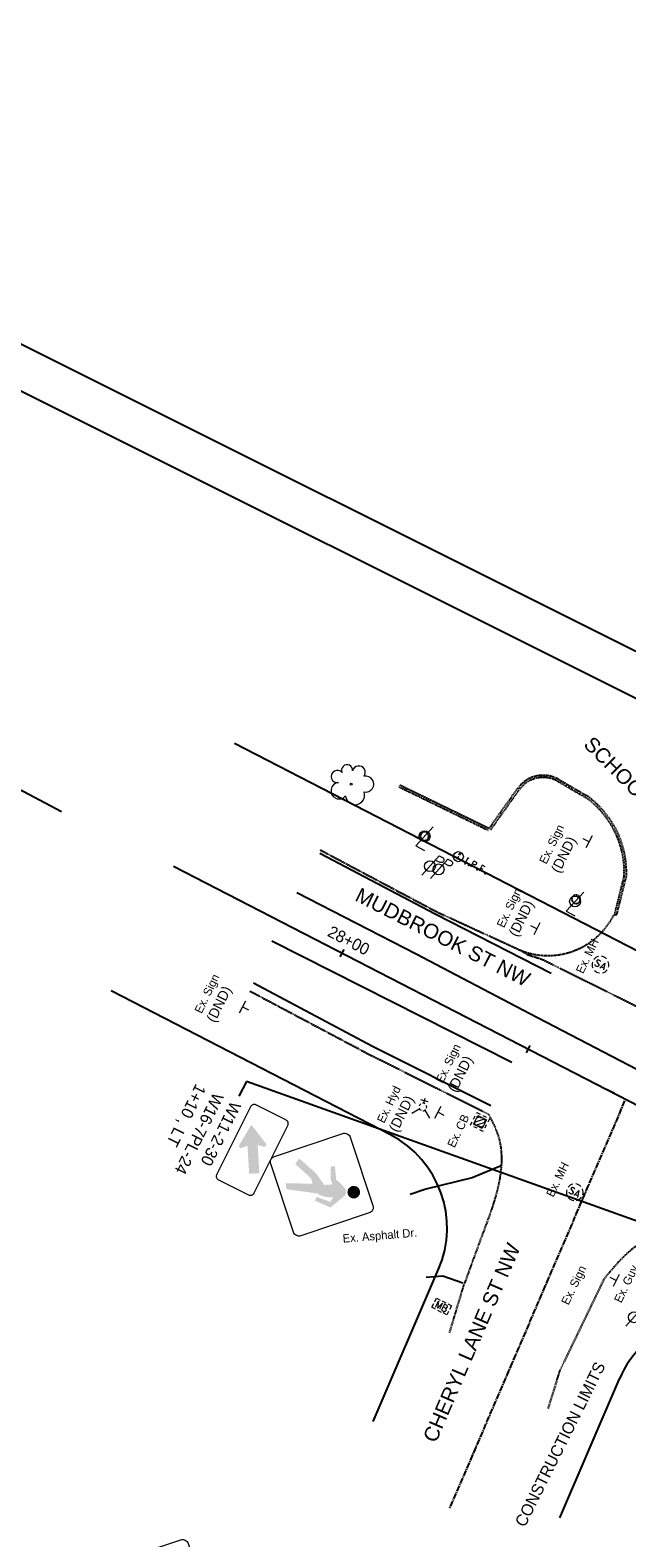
# Model space of a CAD drawing. Header units: feet. Extents: x 2248442 to 2250114, y 437700 to 439537.
# Tile 5 of 10: x 2248883 to 2249025, y 438554 to 438914. Entities that reach past the tile are written whole.
import ezdxf
from ezdxf import colors
from ezdxf.entities.mleader import LeaderData, LeaderLine
from ezdxf.math import Vec2, Vec3

# ---------------------------------------------------------------- set-up
doc = ezdxf.new("R2010")
doc.units = ezdxf.units.FT
doc.header["$MEASUREMENT"] = 0
doc.header["$PDMODE"] = 3
for name, pattern in [('CL', [2, 0.3, -0.15, 1.4, -0.15]), ('DGN Style 3', [0.19312, 0.137943, -0.055177]), ('dsolidcl', [0]), ('OhDOT_USTN1', [0.055, 0.014, -0.041]), ('OhDOT_USTN2', [0.11, 0.069, -0.041]), ('OhDOT_USTN3', [0.22, 0.165, -0.055]), ('REDO_Drainage01', [1.6, 0.85, -0.75]), ('rowex', [0]), ('shrublt', [0])]:
    doc.linetypes.add(name, pattern=pattern)
for name, color, linetype in [('DR_X_Cells', 151, 'OhDOT_USTN2'), ('DV_X_Property_Line', 7, 'Continuous'), ('GE_P_CL', 7, 'CL'), ('GE_P_CL_Text', 7, 'Continuous'), ('LT_X_Foundation', 7, 'OhDOT_USTN1'), ('LT_X_Poles', 2, 'Continuous'), ('PM_P_Crosswalk', 7, 'Continuous'), ('PM_X_CL_Double_Solid', 2, 'dsolidcl'), ('PM_X_Edge_Line', 2, 'Continuous'), ('PV_P_Construction_Limits', 203, 'DGN Style 3'), ('PV_X_Curb', 120, 'OhDOT_USTN1'), ('PV_X_EOP', 7, 'OhDOT_USTN3'), ('PV_X_Text', 7, 'Continuous'), ('RD_X_Cells', 7, 'Continuous'), ('RW_X_CL', 6, 'CL'), ('RW_X_Fee_RW', 6, 'rowex'), ('SH_Border', 7, 'Continuous'), ('SN_P_Signs', 120, 'Continuous'), ('SN_X_Public', 3, 'Continuous'), ('SV_X_Mon_Cells_Found', 7, 'Continuous'), ('TX_P_20', 7, 'Continuous'), ('UT_X_Electric_Cells', 1, 'Continuous'), ('UT_X_Sanitary_Cells', 3, 'Continuous'), ('UT_X_Water_Cells', 133, 'Continuous'), ('VG_X_Cells', 3, 'Continuous'), ('VG_X_Shrub_Line_Lt', 3, 'shrublt')]:
    doc.layers.add(name, color=color, linetype=linetype)
doc.styles.add('OHDOTSymbols', font='arial.ttf')
doc.styles.add('Slanted-Normal', font='font31.shx', dxfattribs={"height": 0.14})
doc.styles.get("Standard").update_dxf_attribs({"font": 'arial.ttf'})
doc.styles.add('Straight-Normal', font='font30.shx', dxfattribs={"height": 0.14})

# ---------------------------------------------------------------- blocks, each defined once
blk = doc.blocks.new('CB22B-X')
at = {"layer": 'Defpoints', "color": 20, "linetype": 'REDO_Drainage01', "lineweight": 0}
blk.add_lwpolyline([(-1, 1), (1, 1), (1, -1), (-1, -1), (-1, 1)], close=True, dxfattribs=at)
at = {"layer": 'DR_X_Cells', "color": 151, "linetype": 'Continuous', "lineweight": 0}
for p, q in [((-1.15, -0.61), (0.61, 1.15)), ((-1.15, 0.52), (-0.52, 1.15)), ((-0.55, -1.15), (1.15, 0.55)), ((0.58, -1.15), (1.15, -0.58))]:
    blk.add_line(p, q, dxfattribs=at)
at = {"layer": 'DR_X_Cells', "color": 151, "linetype": 'REDO_Drainage01', "lineweight": 0}
blk.add_lwpolyline([(-1.67, 1.67), (1.67, 1.67), (1.67, -1.67), (-1.67, -1.67), (-1.67, 1.67)], close=True, dxfattribs=at)
at = {"layer": 'DR_X_Cells', "color": 151, "linetype": 'Continuous', "lineweight": 0, "flags": 128}
blk.add_lwpolyline([(-1.15, 1.15), (1.15, 1.15), (1.15, -1.15), (-1.15, -1.15), (-1.15, 1.15)], close=True, dxfattribs=at)
blk = doc.blocks.new('SMH')
at = {"layer": 'Defpoints', "color": 3, "linetype": 'Continuous', "lineweight": 30}
blk.add_point((0, 0), dxfattribs=at)
at = {"layer": 'UT_X_Sanitary_Cells', "color": 3, "linetype": 'Continuous', "lineweight": 0, "flags": 128}
for points in [[(-0.017, 0.034), (-0.018, 0.036), (-0.02, 0.037), (-0.025, 0.039), (-0.032, 0.04), (-0.037, 0.04), (-0.039, 0.04), (-0.047, 0.038), (-0.054, 0.034), (-0.059, 0.029), (-0.06, 0.024), (-0.06, 0.02), (-0.059, 0.015), (-0.054, 0.011), (-0.019, -0.008), (-0.016, -0.01), (-0.015, -0.013), (-0.013, -0.017), (-0.013, -0.02), (-0.014, -0.024), (-0.015, -0.027), (-0.016, -0.03), (-0.017, -0.032), (-0.019, -0.034), (-0.02, -0.036), (-0.022, -0.037), (-0.025, -0.039), (-0.027, -0.039), (-0.032, -0.04), (-0.041, -0.04), (-0.047, -0.039), (-0.055, -0.034), (-0.06, -0.031)], [(0.01, -0.04), (0.036, 0.04), (0.06, -0.04)], [(0.054, -0.021), (0.017, -0.021)]]:
    blk.add_lwpolyline(points, dxfattribs=at)
at = {"layer": 'UT_X_Sanitary_Cells', "color": 3, "linetype": 'Continuous', "lineweight": 0}
for start, end in [(130.0806, 170.0721), (70.0577, 110.1061), (10.0169, 50.0392), (190.0169, 230.0392), (250.0577, 290.0473), (310.0114, 350.0264)]:
    blk.add_arc((0, 0), 0.1, start, end, dxfattribs=at)
blk = doc.blocks.new('FH')
at = {"layer": 'UT_X_Water_Cells', "color": 133, "linetype": 'Continuous', "lineweight": 0}
for p, q in [((0.06, 0.103), (-0.06, 0.103)), ((0, 0.06), (0, 0.146)), ((-0.042, -0.042), (-0.146, -0.146)), ((0.042, -0.042), (0.146, -0.146))]:
    blk.add_line(p, q, dxfattribs=at)
for start, end in [(140.021, 184.0629), (68.1395, 112.038), (356.0165, 39.9889), (211.8788, 255.8479), (283.8239, 329.9097)]:
    blk.add_arc((0, 0), 0.06, start, end, dxfattribs=at)
blk = doc.blocks.new('SGN1P')
at = {"layer": 'SN_X_Public', "color": 3, "linetype": 'Continuous', "lineweight": 0}
for p, q in [((0, 0), (-0.08, 0)), ((0, 0.08), (0, -0.08))]:
    blk.add_line(p, q, dxfattribs=at)
blk = doc.blocks.new('MB')
at = {"layer": 'RD_X_Cells', "color": 230, "linetype": 'Continuous', "lineweight": 0}
for p, q in [((-0.026, 0.061), (0.025, 0.061)), ((-0.026, -0.061), (0.025, -0.061))]:
    blk.add_line(p, q, dxfattribs=at)
at = {"layer": 'RD_X_Cells', "color": 230, "linetype": 'Continuous', "lineweight": 0, "flags": 128}
for points in [[(-0.1, 0.013), (-0.1, 0.061), (-0.051, 0.061)], [(-0.065, -0.04), (-0.065, 0.04), (-0.036, -0.04), (-0.008, 0.04), (-0.008, -0.04)], [(0.051, 0.003), (0.054, 0.007), (0.056, 0.009), (0.057, 0.01), (0.058, 0.012), (0.059, 0.014), (0.06, 0.016), (0.061, 0.02), (0.061, 0.022), (0.061, 0.025), (0.061, 0.029), (0.059, 0.032), (0.057, 0.034), (0.054, 0.037), (0.052, 0.038), (0.05, 0.039), (0.047, 0.04), (0.016, 0.04), (0.016, -0.04), (0.051, -0.04), (0.055, -0.037), (0.059, -0.034), (0.062, -0.029), (0.064, -0.024), (0.065, -0.018), (0.065, -0.014), (0.064, -0.01), (0.061, -0.005), (0.058, -0.001), (0.051, 0.003), (0.016, 0.003)], [(0.05, 0.061), (0.1, 0.061), (0.1, 0.013)], [(-0.051, -0.061), (-0.1, -0.061), (-0.1, -0.013)], [(0.1, -0.013), (0.1, -0.061), (0.05, -0.061)]]:
    blk.add_lwpolyline(points, dxfattribs=at)
blk = doc.blocks.new('PP')
at = {"layer": 'UT_X_Electric_Cells', "color": 1, "linetype": 'Continuous', "lineweight": 0}
for p, q in [((0.043, 0.16), (-0.037, -0.14)), ((0.026, 0.096), (0.085, 0.096)), ((0.043, 0.16), (0.085, 0.16))]:
    blk.add_line(p, q, dxfattribs=at)
blk.add_circle((0, 0), 0.065, dxfattribs=at)
at = {"layer": 'UT_X_Electric_Cells', "color": 1, "linetype": 'Continuous', "lineweight": 0, "extrusion": (0, 0, -1)}
blk.add_arc((-0.086, 0.128), 0.0319, 88.8767, 271.1233, dxfattribs=at)
blk = doc.blocks.new('TREE')
at = {"layer": 'VG_X_Cells', "color": 3, "linetype": 'Continuous', "lineweight": 0}
blk.add_circle((0, 0), 0.012, dxfattribs=at)
for centre, radius, start, end in [((-0.049, 0.168), 0.0658, 354.0047, 205.9741), ((0.091, 0.141), 0.0776, 323.83, 165.0376), ((-0.143, -0.077), 0.0987, 96.1722, 320.5737), ((-0.165, 0.093), 0.0735, 39.0625, 279.5412), ((0.173, 0.002), 0.0957, 259.1453, 101.4596), ((0.047, -0.13), 0.114, 184.9476, 19.4572)]:
    blk.add_arc(centre, radius, start, end, dxfattribs=at)
blk = doc.blocks.new('IPID')
at = {"layer": 'SV_X_Mon_Cells_Found', "color": 2, "linetype": 'Continuous', "lineweight": 0}
blk.add_line((0, 0.006), (0, -0.038), dxfattribs=at)
at = {"layer": 'SV_X_Mon_Cells_Found', "color": 2, "linetype": 'Continuous', "lineweight": 0, "flags": 128}
for points in [[(0.102, 0.04), (0.119, 0.04)], [(0.11, -0.04), (0.11, 0.04)], [(0.189, -0.04), (0.189, 0.04), (0.215, 0.04), (0.218, 0.039), (0.222, 0.038), (0.223, 0.037), (0.225, 0.036), (0.227, 0.032), (0.229, 0.029), (0.23, 0.024), (0.23, 0.017), (0.229, 0.014), (0.228, 0.01), (0.226, 0.006), (0.224, 0.004), (0.222, 0.003), (0.219, 0.002), (0.215, 0.001), (0.189, 0.001)], [(0.339, 0.04), (0.301, 0.04), (0.301, -0.04)], [(0.301, 0.001), (0.328, 0.001)], [(0.102, -0.04), (0.119, -0.04)], [(0.158, -0.029), (0.161, -0.029), (0.163, -0.031), (0.164, -0.033), (0.164, -0.036), (0.163, -0.039), (0.161, -0.04), (0.158, -0.04), (0.157, -0.039), (0.155, -0.036), (0.155, -0.033), (0.157, -0.031), (0.158, -0.029)], [(0.271, -0.029), (0.273, -0.029), (0.275, -0.031), (0.277, -0.033), (0.277, -0.036), (0.275, -0.039), (0.273, -0.04), (0.271, -0.04), (0.269, -0.039), (0.267, -0.036), (0.267, -0.033), (0.269, -0.031), (0.271, -0.029)], [(0.378, -0.029), (0.381, -0.029), (0.383, -0.031), (0.384, -0.033), (0.384, -0.036), (0.383, -0.039), (0.381, -0.04), (0.378, -0.04), (0.377, -0.039), (0.375, -0.036), (0.375, -0.033), (0.377, -0.031), (0.378, -0.029)]]:
    blk.add_lwpolyline(points, dxfattribs=at)
at = {"layer": 'SV_X_Mon_Cells_Found', "color": 2, "linetype": 'Continuous', "lineweight": 0}
for centre, radius in [((0, 0), 0.06), ((0, 0.033), 0.008)]:
    blk.add_circle(centre, radius, dxfattribs=at)
blk = doc.blocks.new('LPOLE')
at = {"layer": 'LT_X_Poles', "color": 2, "linetype": 'Continuous', "lineweight": 0, "flags": 128}
blk.add_lwpolyline([(0.039, 0.148), (-0.039, -0.152), (0.079, -0.152)], dxfattribs=at)
at = {"layer": 'LT_X_Poles', "color": 2, "linetype": 'Continuous', "lineweight": 0}
blk.add_circle((0, 0), 0.065, dxfattribs=at)
blk = doc.blocks.new('W11-2')
at = {"layer": 'SN_P_Signs', "linetype": 'Continuous', "lineweight": 0}
h = blk.add_hatch(color=7, dxfattribs=at)
edge = h.paths.add_edge_path()
edge.add_arc((-0.09, 1.06), 0.0758, 0, 360)
blk.add_hatch(color=7, dxfattribs=at).paths.add_polyline_path([(-0.08, 0.284), (-0.159, 0.298), (-0.09, 0.559), (-0.01, 0.705), (-0.06, 0.792), (-0.1, 0.748), (-0.238, 0.676), (-0.268, 0.719), (-0.129, 0.806), (-0.129, 0.806, -0.080856), (-0.078, 0.953, -0.297404), (0, 0.981), (-0.001, 0.981), (0.197, 0.893), (0.207, 0.69), (0.158, 0.69), (0.138, 0.864), (0.073, 0.864), (0.073, 0.864, -0.18629), (0.118, 0.666), (0.118, 0.676), (0.237, 0.327), (0.178, 0.284), (0.039, 0.574), (-0.01, 0.53)])
at = {"layer": 'SN_P_Signs', "color": 7, "linetype": 'Continuous', "lineweight": 13, "flags": 128}
blk.add_lwpolyline([(0.049, 1.336), (0.658, 0.728, -0.414214), (0.658, 0.629), (0.049, 0.021, -0.414214), (-0.049, 0.021), (-0.658, 0.629, -0.414214), (-0.658, 0.728), (-0.049, 1.336, -0.414214), (0.049, 1.336)], format="xyb", close=True, dxfattribs=at)
blk = doc.blocks.new('W16-7PL')
at = {"layer": 'SN_P_Signs', "linetype": 'Continuous', "lineweight": 0}
blk.add_hatch(color=7, dxfattribs=at).paths.add_polyline_path([(0.017, 0.085), (-0.264, 0.106), (-0.142, 0.36, -0.714192), (-0.096, 0.355), (-0.096, 0.355), (-0.08, 0.282), (0.211, 0.45), (0.272, 0.345), (-0.019, 0.177), (0.036, 0.127), (0.036, 0.127, -0.714192), (0.017, 0.085)])
at = {"layer": 'SN_P_Signs', "color": 7, "linetype": 'Continuous', "lineweight": 13, "flags": 128}
blk.add_lwpolyline([(0.45, 0.5), (-0.45, 0.5), (-0.45, 0.5, 0.414214), (-0.5, 0.45), (-0.5, 0.45), (-0.5, 0.05), (-0.5, 0.05, 0.414214), (-0.45, 0), (-0.45, 0), (0.45, 0), (0.45, 0, 0.414214), (0.5, 0.05), (0.5, 0.05), (0.5, 0.45), (0.5, 0.45, 0.414214), (0.45, 0.5)], format="xyb", close=True, dxfattribs=at)

msp = doc.modelspace()

# ---------------------------------------------------------------- linework, layer by layer
at = {"layer": 'DV_X_Property_Line'}
msp.add_line((2248916.796, 438714.337, 2171.273), (2249125.703, 438606.672, 2171.273), dxfattribs=at)
at = {"layer": 'GE_P_CL_Text'}
for p, q in [((2248956.644, 438692.675, -2171.273), (2248957.56, 438694.453, -2171.273)), ((2249001.088, 438669.77, -2171.273), (2249002.005, 438671.547, -2171.273)), ((2249022.144, 438660.058, 2172.87), (2249020.355, 438660.951, 2172.87))]:
    msp.add_line(p, q, dxfattribs=at)
at = {"layer": 'LT_X_Foundation'}
for centre, start, end in [((2248976.777, 438721.497, 1085.36), 38.37762, 226.48789), ((2248976.777, 438721.497, 1085.36), 226.48789, 38.37762), ((2249012.956, 438706.447, 1085.081), 38.37762, 226.48789), ((2249012.956, 438706.447, 1085.081), 226.48789, 38.37762)]:
    msp.add_arc(centre, 1.01, start, end, dxfattribs=at)
at = {"layer": 'PM_X_CL_Double_Solid'}
for p, q in [((2248974.789, 438693.376, 1083.248), (2248946.26, 438707.946, 1083.248)), ((2249001.907, 438679.08, 1083.248), (2248974.789, 438693.376, 1083.248)), ((2249068.785, 438644.289, 1083.248), (2249001.907, 438679.08, 1083.248))]:
    msp.add_line(p, q, dxfattribs=at)
at = {"layer": 'PM_X_CL_Double_Solid', "elevation": 1086.158}
msp.add_lwpolyline([(2248940.298, 438696.547), (2248997.636, 438667.582)], dxfattribs=at)
at = {"layer": 'PM_X_Edge_Line'}
for points, elevation in [([(2248951.759, 438717.425), (2248979.313, 438702.94), (2249007.038, 438688.796)], 1085.969), ([(2248935.966, 438686.532), (2248964.343, 438671.407), (2248992.623, 438657.243)], 1085.485)]:
    msp.add_lwpolyline(points, dxfattribs=dict(at, elevation=elevation))
at = {"layer": 'PV_X_Curb'}
for p, q in [((2248991.966, 438722.858), (2248970.653, 438733.209, 1084.667)), ((2249008.634, 438734.591), (2249015.265, 438730.743)), ((2248992.592, 438723.017), (2248999.421, 438732.599)), ((2249022.208, 438702.91, 1085.546), (2249024.483, 438712.029, 1084.83))]:
    msp.add_line(p, q, dxfattribs=at)
for centre, radius, start, end in [((2249005.121, 438728.537), 7, 59.87234, 144.52286), ((2249002.476, 438712.826, 1084.83), 22.011, 357.66295, 54.6018)]:
    msp.add_arc(centre, radius, start, end, dxfattribs=at)
at = {"layer": 'PV_X_EOP'}
for p, q in [((2248992.184, 438723.307), (2248970.871, 438733.659, 1084.667)), ((2248992.184, 438723.307), (2248999.013, 438732.889)), ((2249008.885, 438735.023), (2249015.516, 438731.176)), ((2248951.862, 438718.231, 1084.469), (2248979.739, 438703.436, 1084.469)), ((2249022.693, 438702.788, 1085.546), (2249024.969, 438711.908, 1084.83)), ((2248979.739, 438703.436, 1084.469), (2248999.9, 438694.183, 1085.546)), ((2249022.026, 438702.763, 1085.546), (2249022.693, 438702.788, 1085.546)), ((2248935.076, 438684.535, 1085.295), (2248962.953, 438669.74, 1085.295)), ((2248962.953, 438669.74, 1085.295), (2248992.015, 438655.174, 1085.295))]:
    msp.add_line(p, q, dxfattribs=at)
for points, elevation in [([(2248999.9, 438694.183), (2249001.338, 438693.249), (2249004.935, 438692.079), (2249029.259, 438679.995), (2249119.286, 438634.979)], 1085.546), ([(2249006.333, 438584.857), (2249009.152, 438593.998), (2249019.666, 438615.745), (2249021.271, 438617.792)], 1083.096), ([(2248982.776, 438602.986), (2248986.253, 438614.587)], 1083.039)]:
    msp.add_lwpolyline(points, dxfattribs=dict(at, elevation=elevation))
for centre, radius, start, end in [((2249005.121, 438728.537), 7.5, 59.87234, 144.52286), ((2249002.476, 438712.826, 1084.83), 22.511, 357.66295, 54.6018), ((2249006.226, 438710.687, 1085.546), 17.675, 249.0282, 333.3637)]:
    msp.add_arc(centre, radius, start, end, dxfattribs=at)
for points in [[(2248992.015, 438655.174, 1085.295), (2248994.565, 438649.278, 1085.295), (2248995.092, 438642.835, 1085.295), (2248990.742, 438626.848, 1085.295), (2248986.253, 438614.587, 1085.295)], [(2249056.812, 438622.393, 1083.904), (2249049.913, 438625.056, 1083.904), (2249036.822, 438626.925, 1083.904), (2249026.867, 438623.291, 1083.904), (2249021.271, 438617.792, 1083.904)]]:
    msp.add_spline(points, degree=3, dxfattribs=at)
at = {"layer": 'RD_X_Cells'}
for points, elevation in [([(2248995.092, 438642.835), (2248988.119, 438639.973), (2248977.049, 438637.27), (2248973.379, 438635.95)], 1084.057), ([(2248977.194, 438616.209), (2248981.108, 438616.575), (2248985.939, 438614.875)], 1087.653)]:
    msp.add_lwpolyline(points, dxfattribs=dict(at, elevation=elevation))
at = {"layer": 'RW_X_CL'}
msp.add_line((2248982.819, 438561.067, 1083.62), (2249024.701, 438658.44, 1083.62), dxfattribs=at)
at = {"layer": 'RW_X_Fee_RW'}
for p, q in [((2249140.335, 438635.97, 1083.62), (2248931.428, 438743.636, 1083.62)), ((2248968.628, 438650.214, 1083.62), (2248901.937, 438684.585, 1083.62)), ((2248964.508, 438581.768, 1083.62), (2248980.141, 438618.113, 1083.62)), ((2249009.061, 438558.806, 1083.62), (2249023.315, 438591.947, 1083.62))]:
    msp.add_line(p, q, dxfattribs=at)
for centre, start, end in [((2248957.175, 438627.992, 1083.62), 336.72628, 62.73462), ((2249046.281, 438582.069, 1083.62), 62.73462, 156.72628)]:
    msp.add_arc(centre, 25, start, end, dxfattribs=at)
at = {"layer": 'SH_Border'}
for p, q in [((2249246.662, 438655.982, 2172.87), (2248638.308, 438959.8, 2172.87)), ((2249233.248, 438651.503, 2172.87), (2248642.787, 438946.386, 2172.87))]:
    msp.add_line(p, q, dxfattribs=at)

# ---------------------------------------------------------------- block references
at = {"layer": 'GE_P_CL', "color": 1, "xscale": 20, "yscale": 20, "zscale": 20, "rotation": 331.9626624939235}
for p in [(2248976.799, 438721.495, 2171.273), (2249012.72, 438705.923, 1085.493)]:
    msp.add_blockref('LPOLE', p, dxfattribs=at)
at = {"layer": 'LT_X_Foundation', "xscale": 15, "yscale": 15, "zscale": 15, "rotation": 345.3356852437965}
msp.add_blockref('FH', (2248976.39, 438656.863, 1084.649), dxfattribs=at)
at = {"layer": 'LT_X_Foundation', "rotation": 332.9888311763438}
msp.add_blockref('CB22B-X', (2248990.007, 438653.294, 1084.321), dxfattribs=at)
at = {"layer": 'PM_P_Crosswalk'}
for name, p, xscale, yscale, zscale, rotation in [('W16-7PL', (2248931.162, 438648.85, 2172.87), 20, 20, 20, 243.4619806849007), ('W11-2', (2248940.108, 438644.382, 2172.87), 20.00000000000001, 20.00000000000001, 20.00000000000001, 243.4619806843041), ('W11-2', (2248907.516, 438529.201, 2172.87), 20.00000000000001, 20.00000000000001, 20.00000000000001, 333.4619806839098)]:
    msp.add_blockref(name, p, dxfattribs=dict(at, xscale=xscale, yscale=yscale, zscale=zscale, rotation=rotation))
at = {"layer": 'RD_X_Cells', "xscale": 20, "yscale": 20, "zscale": 20}
for name, p, rotation in [('SGN1P', (2249016.055, 438720.134, 1085.345), 332.7346172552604), ('PP', (2248978.073, 438714.342, 1087.653), 332.7346172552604), ('PP', (2248980.128, 438713.571, 1087.653), 332.7346172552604), ('IPID', (2248984.848, 438716.612, 1084.96), 332.7346172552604), ('SGN1P', (2249003.612, 438699.393, 1085.631), 332.7346172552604), ('SGN1P', (2248933.342, 438680.797, 1084.854), 152.7346172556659), ('SGN1P', (2248979.996, 438655.649, 1084.485), 152.7346172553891), ('SGN1P', (2249022.551, 438615.434, 1084.017), 332.7346172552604), ('MB', (2248980.881, 438609.227, 1087.643), 332.7346172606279), ('PP', (2249026.775, 438606.673, 1087.653), 332.7346172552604)]:
    msp.add_blockref(name, p, dxfattribs=dict(at, rotation=rotation))
at = {"layer": 'UT_X_Sanitary_Cells', "xscale": 20, "yscale": 20, "zscale": 20, "rotation": 332.7346172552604}
for p in [(2249018.796, 438690.838, 1086.014), (2249012.644, 438636.518, 1085.202)]:
    msp.add_blockref('SMH', p, dxfattribs=at)
at = {"layer": 'VG_X_Shrub_Line_Lt', "xscale": 20, "yscale": 20, "zscale": 20}
msp.add_blockref('TREE', (2248959.264, 438733.894, 1092.141), dxfattribs=at)

# ---------------------------------------------------------------- texts
at = {"layer": 'GE_P_CL_Text', "insert": (2248958.018, 438695.342, -2171.273), "char_height": 2.8, "width": 30.81744, "attachment_point": 8, "rotation": 332.73467, "style": 'Slanted-Normal'}
msp.add_mtext('28+00', dxfattribs=at)
at = {"layer": 'PM_P_Crosswalk', "insert": (2248933.072, 438657.177, 2172.87), "char_height": 2.8, "width": 124.98241, "attachment_point": 1, "rotation": 243.46198, "style": 'Slanted-Normal'}
msp.add_mtext('W11-2-30\\PW16-7PL-24\\P1+10 , LT', dxfattribs=at)
at = {"layer": 'PV_P_Construction_Limits', "insert": (2248998.236, 438557.62, 1089.955), "char_height": 2.8, "width": 55.63918, "attachment_point": 1, "rotation": 63.46198, "style": 'Slanted-Normal'}
msp.add_mtext('CONSTRUCTION LIMITS', dxfattribs=at)
at = {"layer": 'PV_X_Text', "char_height": 2, "width": 725.59682, "attachment_point": 1, "style": 'Straight-Normal'}
for s, insert, rotation in [('Ex. Sign', (2249004.057, 438715.552, 2172.87), 64.23394), ('Ex. Sign', (2248993.93, 438700.344, 2172.87), 64.23394), ('Ex. MH', (2249012.834, 438689.383, 2172.87), 64.23394), ('Ex. Sign', (2248921.742, 438679.876, 2172.87), 64.23394), ('Ex. Sign', (2248979.346, 438663.202, 2172.87), 64.23394), ('Ex. Hyd', (2248965.314, 438653.708, 2172.87), 64.23394), ('Ex. CB', (2248982.121, 438647.845, 2172.87), 64.23394), ('Ex. MH', (2249005.739, 438636.051, 2172.87), 64.23394), ('Ex. Asphalt Dr.', (2248957.151, 438626.459, 1086.254), 4.69435), ('Ex. Sign', (2249009.329, 438610.291, 2172.87), 64.23394), ('Ex. Guy', (2249021.946, 438610.793, 2172.87), 64.23394)]:
    msp.add_mtext(s, dxfattribs=dict(at, insert=insert, rotation=rotation))
at = {"layer": 'SH_Border', "char_height": 3.5, "attachment_point": 5, "style": 'OHDOTSymbols'}
for s, insert, rotation in [('SCHOOL BUS LOOP', (2249032.358, 438727.754, 2172.87), 314.96312), ('MUDBROOK ST NW', (2248981.145, 438697.405, 2172.87), 333.08602), ('CHERYL LANE ST NW', (2248988.05, 438600.588, 2172.87), 66.59043)]:
    msp.add_mtext_dynamic_manual_height_columns(s, width=238.32752, gutter_width=20, heights=[46.234], dxfattribs=dict(at, insert=insert, rotation=rotation))
at = {"layer": 'TX_P_20', "char_height": 2.4, "width": 87.36758, "attachment_point": 1, "rotation": 63.46198, "style": 'Slanted-Normal'}
for insert in [(2249006.869, 438713.579, 2172.87), (2248996.742, 438698.371, 2172.87), (2248924.554, 438677.903, 2172.87), (2248982.158, 438661.229, 2172.87), (2248968.126, 438651.735, 2172.87)]:
    msp.add_mtext('\\pxt1;(DND)', dxfattribs=dict(at, insert=insert))

# ---------------------------------------------------------------- leaders
at = {"layer": 'TX_P_20'}
ml = msp.add_multileader_mtext('Standard', dxfattribs=at)
ml.set_content('', color=256)
ml.set_leader_properties()
ml.build(insert=Vec2(0, 0))
ml.multileader.update_dxf_attribs({"dogleg_length": 2.7, "arrow_head_size": 2, "scale": 20})
ctx = ml.context
ctx.base_point, ctx.scale, ctx.char_height, ctx.arrow_head_size, ctx.landing_gap_size, ctx.plane_origin, ctx.plane_x_axis, ctx.plane_y_axis = Vec3(2248893.236, 438725.681, 1083.62), 20, 2, 2, 1.8, Vec3(2248789.79, 438750.646, 1083.62), Vec3(-0.8826415, 0.4700468), Vec3(-0.4700468, -0.8826415)
ctx.text_align_type = 2
notes = []
notes.append((ctx, [(0, (1, 1, 0), (2248829.072, 438759.851, 1083.62), (0.8826415, -0.4700468), 69.095, [(0, [(2248797.487, 438765.332, 1083.62)], 0, [])])]))
ctx.mtext.insert, ctx.mtext.text_direction, ctx.mtext.rotation, ctx.mtext.alignment, ctx.mtext.flow_direction = Vec3(2248891.177, 438725.645, 1083.62), Vec3(-0.8826415, 0.4700468), -3.1677607, 3, 5
ml = msp.add_multileader_mtext('Standard', dxfattribs=at)
ml.set_content('', color=256)
ml.set_leader_properties()
ml.build(insert=Vec2(0, 0))
ml.multileader.update_dxf_attribs({"dogleg_length": 0.2, "arrow_head_size": 2, "scale": 20})
ctx = ml.context
ctx.base_point, ctx.scale, ctx.char_height, ctx.arrow_head_size, ctx.landing_gap_size, ctx.plane_origin, ctx.plane_x_axis, ctx.plane_y_axis = Vec3(2248932.447, 438659.417, 2172.87), 20, 3.6, 2, 1.8, Vec3(2249061.839, 438595.587, 2172.87), Vec3(-0.4581118, -0.8888946), Vec3(0.8888946, -0.4581118)
notes.append((ctx, [(0, (1, 1, 0), (2248934.279, 438662.972, 2172.87), (-0.4581118, -0.8888946), 4, [(0, [(2249041.233, 438624.671, 2172.87)], 0, [])])]))
ctx.mtext.insert, ctx.mtext.text_direction, ctx.mtext.rotation, ctx.mtext.flow_direction = Vec3(2248933.222, 438656.992, 2172.87), Vec3(-0.4581118, -0.8888946), -1.5834904, 5
for ctx, leaders in notes:
    for number, flags, end, landing, length, lines in leaders:
        leader = LeaderData()
        leader.index, (leader.has_last_leader_line, leader.has_dogleg_vector, leader.attachment_direction) = number, flags
        leader.last_leader_point, leader.dogleg_vector, leader.dogleg_length = Vec3(end), Vec3(landing), length
        for number, points, colour, breaks in lines:
            line = LeaderLine()
            line.index, line.vertices, line.color, line.breaks = number, Vec3.list(points), colors.encode_raw_color(colour), breaks
            leader.lines.append(line)
        ctx.leaders.append(leader)

doc.saveas('drawing.dxf')
